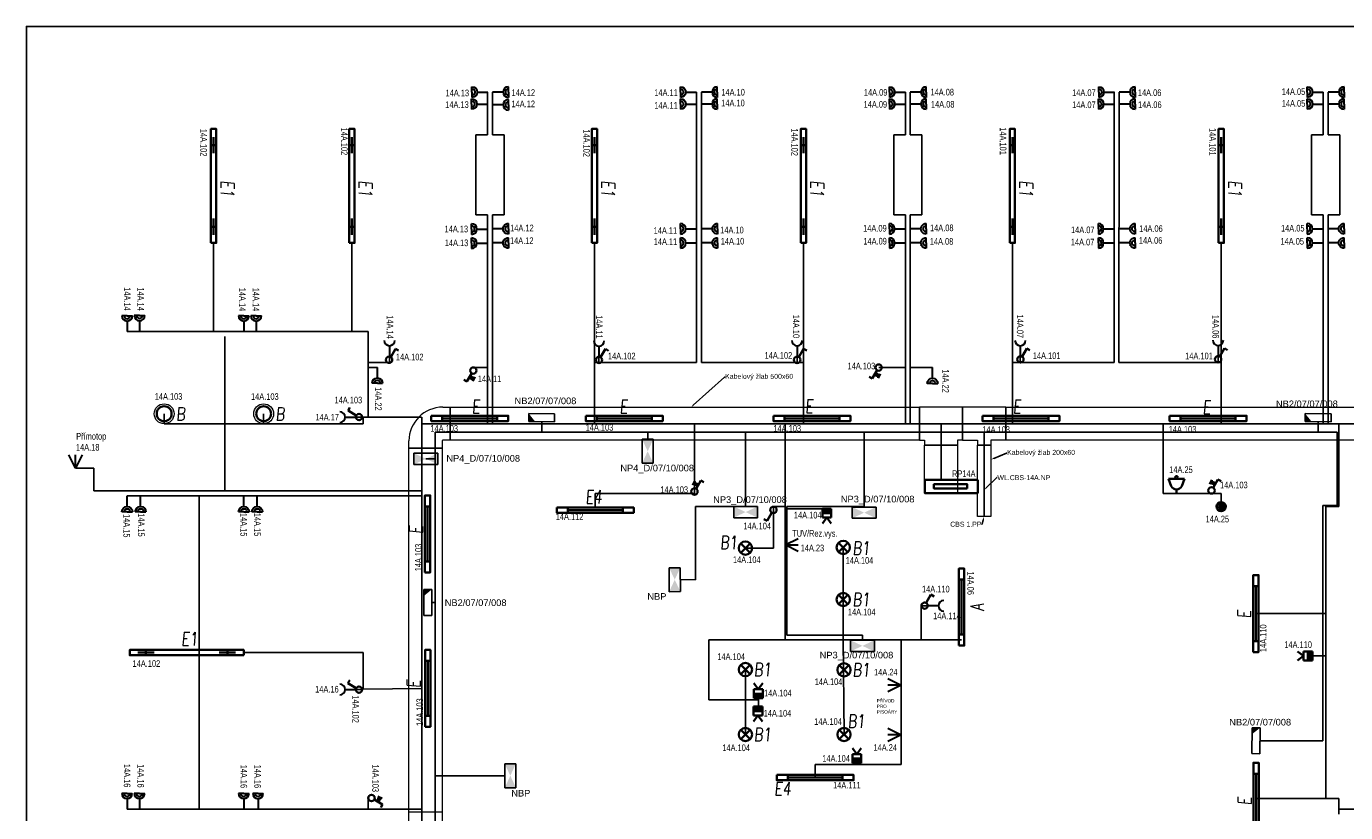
# Model space of a CAD drawing. Header units: millimetres. Extents: x 373037 to 693665, y 214892 to 273272.
# Tile 38 of 56: x 561037 to 580927, y 261419 to 273272. Entities that reach past the tile are written whole.
import ezdxf
from ezdxf import colors
from ezdxf.entities.mleader import LeaderData, LeaderLine
from ezdxf.enums import TextEntityAlignment as Align
from ezdxf.math import Vec2, Vec3

# ---------------------------------------------------------------- set-up
doc = ezdxf.new("R2010")
doc.units = ezdxf.units.MM
doc.header["$LTSCALE"] = 100
doc.layers.get('0').update_dxf_attribs({"linetype": 'CONTINUOUS'})
for name, color, linetype, lineweight in [('2DE_OBL', 91, 'CONTINUOUS', 35), ('2DE_OBL_L1', 91, 'CONTINUOUS', 35), ('CP_DETAL', 33, 'CONTINUOUS', 18), ('E_KABELOVY ŽLAB', 36, 'CONTINUOUS', 25), ('E_NOUZOVÉ+PP OSVĚTLENÍ', 60, 'CONTINUOUS', 25), ('E_ROZVADĚČE', 1, 'CONTINUOUS', 35), ('E_SVĚTLA POPIS', 130, 'CONTINUOUS', 30), ('E_VEDENÍ SILNOPROUD', 50, 'CONTINUOUS', 25), ('E_VEDENÍ_CBS', 214, 'CONTINUOUS', 25), ('E_VYPINACE', 170, 'CONTINUOUS', 35), ('E_ZÁSUVKY POPIS', 111, 'CONTINUOUS', 30), ('E_ZÁSUVKY-DVOJITE', 7, 'CONTINUOUS', 30), ('E_ZÁSUVKY.OST.+VYVODY', 11, 'CONTINUOUS', 30), ('E_ŽLABY', 40, 'CONTINUOUS', 15), ('U1 LIGHTING', 10, 'CONTINUOUS', 35)]:
    doc.layers.add(name, color=color, linetype=linetype, lineweight=lineweight)
for name, color, linetype in [('BEZPECNOSTNE SVETLA', 80, 'CONTINUOUS'), ('E_RÁM', 253, 'CONTINUOUS'), ('GC3_MEP_E_LV_SECURITY LIGHT', 80, 'CONTINUOUS'), ('PIKTOGRAMY', 210, 'CONTINUOUS'), ('PRIPOJKA 230V', 1, 'CONTINUOUS'), ('ŽLAB', 7, 'CONTINUOUS')]:
    doc.layers.add(name, color=color, linetype=linetype)
doc.styles.add('ARIAL', font='arial.ttf')
doc.styles.add('CP_ATTR', font='ROMANS.SHX')
doc.styles.add('CS-ROMANS', font='romans.shx', dxfattribs={"width": 0.75, "oblique": 5})
doc.styles.get("Standard").update_dxf_attribs({"font": 'arial.ttf'})
doc.styles.add('V+P_01_B3_E_FP_001$0$BLOCK', font='romans.shx', dxfattribs={"width": 0.8})

# ---------------------------------------------------------------- blocks, each defined once
blk = doc.blocks.new('A$C3423193F')
at = {"color": 1, "linetype": 'ByBlock'}
for p, q in [((80, 240), (0, 240)), ((80, 240), (160, 240)), ((80, 160), (80, 0))]:
    blk.add_line(p, q, dxfattribs=at)
for radius in [80, 45.2]:
    blk.add_arc((80, 240), radius, 180, 0, dxfattribs=at)
blk = doc.blocks.new('zasuvka_jednoducha')
at = {"color": 1, "lineweight": 30}
blk.add_line((19281, 12983), (19281, 13143), dxfattribs=at)
blk.add_arc((19281, 12903), 80, 0, 180, dxfattribs=at)
blk = doc.blocks.new('*U30')
at = {"color": 0, "linetype": 'ByBlock'}
for p, q in [((24, 249.57), (96, 374.28)), ((96, 374.28), (143.56, 346.82))]:
    blk.add_line(p, q, dxfattribs=at)
blk.add_circle((0, 208), 48, dxfattribs=at)
blk = doc.blocks.new('prepinas-svetel-jednoduchy')
at = {"layer": 'E_VYPINACE', "rotation": 89.99999999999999}
blk.add_blockref('*U30', (208, 2), dxfattribs=at)
blk = doc.blocks.new('E')
at = {"layer": 'U1 LIGHTING', "style": 'CS-ROMANS', "oblique": 5, "width": 0.75}
blk.add_text('E', height=200, dxfattribs=at).set_placement((229480, 21709))
blk = doc.blocks.new('*U32', base_point=(28429, 5840))
at = {"linetype": 'ByBlock'}
blk.add_hatch(color=0, dxfattribs=at).paths.add_polyline_path([(28362, 5840), (28497, 5840), (28497, 5772), (28362, 5772)])
at = {"color": 0, "linetype": 'ByBlock'}
for p, q in [((28429, 5907), (28362, 5997)), ((28429, 5907), (28497, 5997)), ((28362, 5907), (28497, 5907)), ((28362, 5772), (28362, 5907)), ((28362, 5840), (28497, 5840)), ((28497, 5772), (28362, 5772)), ((28497, 5907), (28497, 5772))]:
    blk.add_line(p, q, dxfattribs=at)
blk = doc.blocks.new('pohybove-cidlo-svetla')
at = {"layer": 'E_VYPINACE', "rotation": 180}
blk.add_blockref('*U32', (-1, 30), dxfattribs=at)
blk = doc.blocks.new('*U28', base_point=(57391, -22719))
at = {"lineweight": 30, "ltscale": 0.1}
for p, q in [((57291, -22519), (57391, -22719)), ((57391, -22719), (57391, -22519)), ((57391, -22719), (57491, -22519))]:
    blk.add_line(p, q, dxfattribs=at)
blk = doc.blocks.new('pripojka 230V')
at = {"layer": 'PRIPOJKA 230V', "color": 1, "xscale": -1}
blk.add_blockref('*U28', (0, -2, -40), dxfattribs=at)
blk = doc.blocks.new('Rozvaděč')
at = {"layer": 'E_ROZVADĚČE'}
blk.add_lwpolyline([(2, 6), (802, 6), (802, 206), (2, 206), (2, 6)], dxfattribs=at)
blk.add_lwpolyline([(161, 134), (664, 134), (664, 73), (161, 73)], close=True, dxfattribs=at)
blk = doc.blocks.new('*U24')
at = {"color": 0, "linetype": 'ByBlock'}
for p, q in [((24, 249.57), (96, 374.28)), ((96, 374.28), (143.56, 346.82))]:
    blk.add_line(p, q, dxfattribs=at)
blk.add_circle((0, 208), 48, dxfattribs=at)
blk = doc.blocks.new('tlacitko_prepinac_svetla')
at = {"layer": 'E_VYPINACE'}
for points in [[(16875, 8774), (16940, 8744)], [(16888, 8798), (16951, 8769)], [(16930, 8722), (16960, 8787)]]:
    blk.add_lwpolyline(points, dxfattribs=at)
at = {"layer": 'E_VYPINACE', "rotation": 180}
blk.add_blockref('*U24', (16937, 9090), dxfattribs=at)
blk = doc.blocks.new('*U69')
for p, q in [((0, -250), (0, 250)), ((0, 250), (110, 250)), ((120, 260), (120, 370)), ((120, 370), (620, 370)), ((620, 370), (620, 260)), ((110, -250), (0, -250))]:
    blk.add_line(p, q)
for radius in [510, 10]:
    blk.add_arc((110, 260), radius, 270, 0)
at = {"style": 'CP_ATTR', "flags": 9}
for tag in ['NAME', 'PRODUCER', 'PRODUCT-TYPE', 'ARTICLE', 'FLOW', 'NUMBER', 'SYSTEM', 'FORM', 'SIZE', 'OTHER']:
    blk.add_attdef(tag, (0, 0), '', height=0.0001, dxfattribs=at)
blk = doc.blocks.new('*U71')
for p, q in [((0, -250), (0, 250)), ((0, 250), (10960, 250)), ((10960, 250), (10960, -250)), ((10960, -250), (0, -250))]:
    blk.add_line(p, q)
at = {"style": 'CP_ATTR', "flags": 9}
for tag in ['NAME', 'PRODUCER', 'PRODUCT-TYPE', 'ARTICLE', 'FLOW', 'NUMBER', 'SYSTEM', 'FORM', 'SIZE', 'OTHER']:
    blk.add_attdef(tag, (0, 0), '', height=0.0001, dxfattribs=at)
blk = doc.blocks.new('2DELLI009_CZ')
for p, q in [((-0.5, 0.1), (-0.5, -0.1)), ((-0.5, 0), (0.5, 0)), ((0.5, 0.1), (0.5, -0.1))]:
    blk.add_line(p, q)
blk.add_lwpolyline([(-0.7, 0.2), (0.7, 0.2), (0.7, -0.2), (-0.7, -0.2)], close=True)
at = {"linetype": 'ByBlock', "style": 'CP_ATTR', "flags": 9}
for tag, p in [('NAME', (-0.092, -0.018)), ('GROUP', (-0.092, -0.018)), ('NUMBER', (-0.092, -0.018)), ('PRODUCER', (-0.092, -0.018)), ('ARTICLE', (-0.092, -0.018)), ('CHARACTER', (-0.092, -0.018)), ('VOLTAGE', (-0.092, -0.019)), ('WEIGHT', (-0.092, -0.018)), ('OTHER', (-0.092, -0.018)), ('PRODUCT-TYPE', (-0.092, -0.019)), ('ORDER-NO', (-0.092, -0.019)), ('POWER', (-0.092, -0.019))]:
    blk.add_attdef(tag, text='', height=0.00005, dxfattribs=at).set_placement(p, align=Align.MIDDLE_LEFT)
blk = doc.blocks.new('*U37')
at = {"layer": 'GC3_MEP_E_LV_SECURITY LIGHT', "linetype": 'ByBlock'}
for p, q in [((135, 59), (-255, 61)), ((-255, 61), (-255, -59)), ((135, -61), (135, 59)), ((-255, -59), (135, -61))]:
    blk.add_line(p, q, dxfattribs=at)
at = {"layer": 'GC3_MEP_E_LV_SECURITY LIGHT'}
blk.add_solid([(-255, 61), (-255, -59), (-158, -60)], dxfattribs=at)
at = {"layer": 'BEZPECNOSTNE SVETLA', "style": 'ARIAL'}
blk.add_attdef('BEZ.SV', (52, -54), '', height=100, dxfattribs=at)
blk = doc.blocks.new('*U38')
at = {"layer": 'GC3_MEP_E_LV_SECURITY LIGHT', "linetype": 'ByBlock'}
for p, q in [((-121, 195), (-119, -195)), ((-1, 195), (-121, 195)), ((1, -195), (-1, 195)), ((-119, -195), (1, -195))]:
    blk.add_line(p, q, dxfattribs=at)
at = {"layer": 'GC3_MEP_E_LV_SECURITY LIGHT'}
blk.add_solid([(-1, 195), (-121, 195), (-120, 98)], dxfattribs=at)
at = {"layer": 'BEZPECNOSTNE SVETLA', "style": 'ARIAL'}
blk.add_attdef('BEZ.SV', (52, -54), '', height=100, dxfattribs=at)
blk = doc.blocks.new('*U39')
at = {"layer": 'GC3_MEP_E_LV_SECURITY LIGHT', "linetype": 'ByBlock'}
for p, q in [((-118, 196), (-122, -194)), ((2, 194), (-118, 196)), ((-2, -196), (2, 194)), ((-122, -194), (-2, -196))]:
    blk.add_line(p, q, dxfattribs=at)
at = {"layer": 'GC3_MEP_E_LV_SECURITY LIGHT'}
blk.add_solid([(2, 194), (-118, 196), (-119, 99)], dxfattribs=at)
at = {"layer": 'BEZPECNOSTNE SVETLA', "style": 'ARIAL'}
blk.add_attdef('BEZ.SV', (52, -54), '', height=100, dxfattribs=at)
blk = doc.blocks.new('V+P_01_B3_E_FP_001$0$E-LI-35')
at = {"layer": 'E_NOUZOVÉ+PP OSVĚTLENÍ', "linetype": 'ByBlock'}
for p, q in [((-10.9, -1.9), (10.9, -1.9)), ((-10.9, -12.1), (-10.9, -1.9)), ((10.9, -1.9), (10.9, -12.1)), ((-10.9, -12.1), (10.9, -12.1))]:
    blk.add_line(p, q, dxfattribs=at)
at = {"layer": 'E_NOUZOVÉ+PP OSVĚTLENÍ'}
blk.add_solid([(-10.9, -12.1), (-10.9, -1.9), (10.9, -1.9), (10.9, -12.1)], dxfattribs=at)
at = {"layer": 'E_NOUZOVÉ+PP OSVĚTLENÍ', "style": 'V+P_01_B3_E_FP_001$0$BLOCK', "width": 0.8, "flags": 8}
for tag, p in [('DIVERS.1', (-17.9, -2.1)), ('DIVERS.2', (-16.4, -12))]:
    blk.add_attdef(tag, text='', height=7.25, dxfattribs=at).set_placement(p, align=Align.RIGHT)
at = {"layer": 'E_NOUZOVÉ+PP OSVĚTLENÍ', "style": 'V+P_01_B3_E_FP_001$0$BLOCK', "width": 0.8}
for tag, p, height, flags in [('BLOCKNAME', (-6.8, -1.4), 2.54, 3), ('LEISTUNG', (13.3, -12), 7.25, 8)]:
    blk.add_attdef(tag, p, '', height=height, dxfattribs=dict(at, flags=flags))
blk.add_attdef('STROMKREIS', text='', height=7.25, dxfattribs=at).set_placement((-11.8, -23.8), align=Align.BOTTOM_CENTER)
blk = doc.blocks.new('*U42')
at = {"layer": 'GC3_MEP_E_LV_SECURITY LIGHT', "xscale": 16.54563019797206, "yscale": 16.54563022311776, "zscale": 16.54563022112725, "rotation": 270.0000000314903}
blk.add_blockref('V+P_01_B3_E_FP_001$0$E-LI-35', (116, 0), dxfattribs=at)
at = {"layer": 'PIKTOGRAMY', "style": 'ARIAL'}
blk.add_attdef('PIKTOGRAM', (162, -40), '', height=100, dxfattribs=at)
blk = doc.blocks.new('*U43')
at = {"layer": 'GC3_MEP_E_LV_SECURITY LIGHT', "xscale": 16.54563019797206, "yscale": 16.54563022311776, "zscale": 16.54563022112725}
blk.add_blockref('V+P_01_B3_E_FP_001$0$E-LI-35', (0, 116), dxfattribs=at)
at = {"layer": 'PIKTOGRAMY', "style": 'ARIAL'}
blk.add_attdef('PIKTOGRAM', (162, -40), '', height=100, dxfattribs=at)
blk = doc.blocks.new('*U44')
at = {"layer": 'GC3_MEP_E_LV_SECURITY LIGHT', "xscale": 16.54563019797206, "yscale": 16.54563022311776, "zscale": 16.54563022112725, "rotation": 270.2193183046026}
blk.add_blockref('V+P_01_B3_E_FP_001$0$E-LI-35', (116, 0), dxfattribs=at)
at = {"layer": 'PIKTOGRAMY', "style": 'ARIAL'}
blk.add_attdef('PIKTOGRAM', (162, -40), '', height=100, dxfattribs=at)
blk = doc.blocks.new('2DELLI018_CZ')
for p, q in [((-0.6, 0), (-0.4, 0)), ((-0.5, 0.1), (-0.5, -0.1)), ((0.4, 0), (0.6, 0)), ((0.5, 0.1), (0.5, -0.1))]:
    blk.add_line(p, q)
blk.add_lwpolyline([(-0.7, 0.2), (0.7, 0.2), (0.7, -0.2), (-0.7, -0.2)], close=True)
at = {"linetype": 'ByBlock', "style": 'CP_ATTR', "flags": 9}
for tag, p in [('NAME', (-0.092, -0.018)), ('GROUP', (-0.092, -0.018)), ('NUMBER', (-0.092, -0.018)), ('PRODUCER', (-0.092, -0.018)), ('ARTICLE', (-0.092, -0.018)), ('CHARACTER', (-0.092, -0.018)), ('VOLTAGE', (-0.092, -0.019)), ('WEIGHT', (-0.092, -0.018)), ('OTHER', (-0.092, -0.018)), ('PRODUCT-TYPE', (-0.092, -0.019)), ('ORDER-NO', (-0.092, -0.019)), ('POWER', (-0.092, -0.019))]:
    blk.add_attdef(tag, text='', height=0.00005, dxfattribs=at).set_placement(p, align=Align.MIDDLE_LEFT)
blk = doc.blocks.new('E1')
at = {"layer": 'U1 LIGHTING', "style": 'CS-ROMANS', "oblique": 5, "width": 0.75}
blk.add_text('E1', height=200, dxfattribs=at).set_placement((229480, 21709))
blk = doc.blocks.new('2DELPH010_CZ')
blk.add_ellipse((0, 0), major_axis=(-0.053, 0.053), ratio=1, start_param=3.926991, end_param=10.210176)
at = {"layer": 'CP_DETAL'}
blk.add_ellipse((0, 0), major_axis=(-0.0707, 0.0707), ratio=1, start_param=3.926991, end_param=10.210176, dxfattribs=at)
at = {"linetype": 'ByBlock', "style": 'CP_ATTR', "flags": 9}
for tag in ['NAME', 'GROUP', 'NUMBER', 'PRODUCER', 'ARTICLE', 'PRODUCT-TYPE', 'ORDER-NO', 'CHARACTER', 'POWER', 'VOLTAGE', 'WEIGHT', 'OTHER']:
    blk.add_attdef(tag, text='', height=0.00000005, dxfattribs=at).set_placement((0, 0), align=Align.MIDDLE_LEFT)
blk = doc.blocks.new('B')
at = {"layer": 'U1 LIGHTING', "style": 'CS-ROMANS', "oblique": 5, "width": 0.75}
blk.add_text('B', height=200, dxfattribs=at).set_placement((229480, 21709))
blk = doc.blocks.new('E4')
at = {"layer": 'U1 LIGHTING', "style": 'CS-ROMANS', "oblique": 5, "width": 0.75}
blk.add_text('E4', height=200, dxfattribs=at).set_placement((229480, 21709))
blk = doc.blocks.new('2DELLI_01_CZ')
for p, q in [((-0.354, 0.354), (0.354, -0.354)), ((-0.354, -0.354), (0.354, 0.354))]:
    blk.add_line(p, q)
blk.add_circle((0, 0), 0.5)
at = {"linetype": 'ByBlock', "style": 'CP_ATTR', "flags": 9}
for tag, p in [('NAME', (-0.092, -0.018)), ('GROUP', (-0.092, -0.018)), ('NUMBER', (-0.092, -0.018)), ('PRODUCER', (-0.092, -0.018)), ('ARTICLE', (-0.092, -0.018)), ('CHARACTER', (-0.092, -0.018)), ('VOLTAGE', (-0.092, -0.019)), ('WEIGHT', (-0.092, -0.018)), ('OTHER', (-0.092, -0.018)), ('PRODUCT-TYPE', (-0.092, -0.019)), ('ORDER-NO', (-0.092, -0.019)), ('POWER', (-0.092, -0.019))]:
    blk.add_attdef(tag, text='', height=0.00005, dxfattribs=at).set_placement(p, align=Align.MIDDLE_LEFT)
blk = doc.blocks.new('B1')
at = {"layer": 'U1 LIGHTING', "style": 'CS-ROMANS', "oblique": 5, "width": 0.75}
blk.add_text('B1', height=200, dxfattribs=at).set_placement((229480, 21709))
blk = doc.blocks.new('*U76')
for p, q in [((0, -100), (0, 100)), ((0, 100), (1075, 100)), ((1075, 100), (1075, -100)), ((1075, -100), (0, -100))]:
    blk.add_line(p, q)
at = {"style": 'CP_ATTR', "flags": 9}
for tag in ['NAME', 'PRODUCER', 'PRODUCT-TYPE', 'ARTICLE', 'FLOW', 'NUMBER', 'SYSTEM', 'FORM', 'SIZE', 'OTHER']:
    blk.add_attdef(tag, (0, 0), '', height=0.0001, dxfattribs=at)
blk = doc.blocks.new('*U77')
for p, q in [((0, -250), (0, 250)), ((0, 250), (0, 250)), ((0, 250), (225, 250)), ((225, 325), (225, 325)), ((225, 325), (425, 325)), ((225, 250), (225, 325)), ((425, 325), (425, 325)), ((425, 250), (425, 325)), ((650, 250), (425, 250)), ((650, 250), (650, 250)), ((650, 250), (650, -250)), ((0, -250), (0, -250)), ((0, -250), (650, -250)), ((650, -250), (650, -250))]:
    blk.add_line(p, q)
at = {"style": 'CP_ATTR', "flags": 9}
for tag in ['NAME', 'PRODUCER', 'PRODUCT-TYPE', 'ARTICLE', 'FLOW', 'NUMBER', 'SYSTEM', 'FORM', 'SIZE', 'OTHER']:
    blk.add_attdef(tag, (0, 0), '', height=0.0001, dxfattribs=at)
blk = doc.blocks.new('*U78')
for p, q in [((0, -250), (0, 250)), ((0, 250), (7077, 250)), ((7077, 250), (7077, -250)), ((7077, -250), (0, -250))]:
    blk.add_line(p, q)
at = {"style": 'CP_ATTR', "flags": 9}
for tag in ['NAME', 'PRODUCER', 'PRODUCT-TYPE', 'ARTICLE', 'FLOW', 'NUMBER', 'SYSTEM', 'FORM', 'SIZE', 'OTHER']:
    blk.add_attdef(tag, (0, 0), '', height=0.0001, dxfattribs=at)
blk = doc.blocks.new('CPEL_3386')
blk.add_hatch(color=256).paths.add_polyline_path([(-0.2, 0, 1), (0.2, 0, 1)])
for radius in [0.35, 0.2]:
    blk.add_circle((0, 0), radius)
at = {"linetype": 'ByBlock', "style": 'CP_ATTR', "flags": 9}
for tag, p in [('NAME', (-0.092, -0.018)), ('GROUP', (-0.092, -0.018)), ('NUMBER', (-0.092, -0.018)), ('PRODUCER', (-0.092, -0.018)), ('ARTICLE', (-0.092, -0.018)), ('CHARACTER', (-0.092, -0.018)), ('VOLTAGE', (-0.092, -0.019)), ('WEIGHT', (-0.092, -0.018)), ('OTHER', (-0.092, -0.018)), ('PRODUCT-TYPE', (-0.092, -0.019)), ('ORDER-NO', (-0.092, -0.019)), ('POWER', (-0.092, -0.019))]:
    blk.add_attdef(tag, text='', height=0.00005, dxfattribs=at).set_placement(p, align=Align.MIDDLE_LEFT)
blk = doc.blocks.new('CPEL_1003')
for p, q in [((0, 0), (0, -0.3)), ((-0.4, -0.55), (-0.6, -1.1)), ((0.4, -0.55), (0.6, -1.1)), ((-0.6, -1.1), (0.6, -1.1))]:
    blk.add_line(p, q)
blk.add_circle((0, -1.2), 0.1)
blk.add_arc((0, -0.745), 0.445, 25.98923, 154.01077)
at = {"linetype": 'ByBlock', "style": 'CP_ATTR', "flags": 9}
for tag, p in [('NAME', (-0.092, -0.018)), ('GROUP', (-0.092, -0.018)), ('NUMBER', (-0.092, -0.018)), ('PRODUCER', (-0.092, -0.018)), ('ARTICLE', (-0.092, -0.018)), ('CHARACTER', (-0.092, -0.018)), ('VOLTAGE', (-0.092, -0.019)), ('WEIGHT', (-0.092, -0.018)), ('OTHER', (-0.092, -0.018)), ('PRODUCT-TYPE', (-0.092, -0.019)), ('ORDER-NO', (-0.092, -0.019)), ('POWER', (-0.092, -0.019))]:
    blk.add_attdef(tag, text='', height=0.00005, dxfattribs=at).set_placement(p, align=Align.MIDDLE_LEFT)
blk = doc.blocks.new('*U79')
for p, q in [((0, -250), (0, 250)), ((0, 250), (6662.5, 250)), ((6662.5, 250), (6662.5, -250)), ((6662.5, -250), (0, -250))]:
    blk.add_line(p, q)
at = {"style": 'CP_ATTR', "flags": 9}
for tag in ['NAME', 'PRODUCER', 'PRODUCT-TYPE', 'ARTICLE', 'FLOW', 'NUMBER', 'SYSTEM', 'FORM', 'SIZE', 'OTHER']:
    blk.add_attdef(tag, (0, 0), '', height=0.0001, dxfattribs=at)
blk = doc.blocks.new('*U80')
for p, q in [((0, -250), (0, 250)), ((0, 250), (0, 250)), ((0, 250), (75, 250)), ((75, 325), (75, 325)), ((75, 325), (575, 325)), ((75, 250), (75, 325)), ((575, 325), (575, 325)), ((575, 250), (575, 325)), ((650, 250), (575, 250)), ((650, 250), (650, 250)), ((650, 250), (650, -250)), ((0, -250), (0, -250)), ((0, -250), (650, -250)), ((650, -250), (650, -250))]:
    blk.add_line(p, q)
at = {"style": 'CP_ATTR', "flags": 9}
for tag in ['NAME', 'PRODUCER', 'PRODUCT-TYPE', 'ARTICLE', 'FLOW', 'NUMBER', 'SYSTEM', 'FORM', 'SIZE', 'OTHER']:
    blk.add_attdef(tag, (0, 0), '', height=0.0001, dxfattribs=at)
blk = doc.blocks.new('*U81')
for p, q in [((0, -250), (0, 250)), ((0, 250), (721, 250)), ((721, 250), (721, -250)), ((721, -250), (0, -250))]:
    blk.add_line(p, q)
at = {"style": 'CP_ATTR', "flags": 9}
for tag in ['NAME', 'PRODUCER', 'PRODUCT-TYPE', 'ARTICLE', 'FLOW', 'NUMBER', 'SYSTEM', 'FORM', 'SIZE', 'OTHER']:
    blk.add_attdef(tag, (0, 0), '', height=0.0001, dxfattribs=at)
blk = doc.blocks.new('A')
at = {"layer": 'U1 LIGHTING', "style": 'CS-ROMANS', "oblique": 5, "width": 0.75}
blk.add_text('A', height=200, dxfattribs=at).set_placement((229480, 21709))

msp = doc.modelspace()

# ---------------------------------------------------------------- linework, layer by layer
for p, q in [((564028, 266266), (564028, 268595)), ((563642, 266195), (563642, 261470))]:
    msp.add_line(p, q)
at = {"layer": 'E_RÁM', "color": 252, "true_color": 0x939598}
msp.add_lwpolyline([(587617, 249592), (561037, 249592), (561037, 273272), (587617, 273272)], close=True, dxfattribs=at)
at = {"layer": 'E_VEDENÍ SILNOPROUD'}
for p, q in [((567989, 272282), (567989, 271635)), ((568064, 272282), (568064, 271635)), ((571139, 272282), (571139, 268207)), ((571214, 272282), (571214, 268207)), ((574289, 272282), (574289, 271635)), ((574364, 272282), (574364, 271635)), ((577439, 272282), (577439, 268207)), ((577514, 272282), (577509, 268207)), ((580589, 272282), (580589, 271635)), ((580664, 272282), (580664, 271635)), ((567989, 271635), (567814, 271635)), ((567814, 271635), (567814, 270430)), ((568064, 271635), (568239, 271635)), ((568239, 271635), (568239, 270430)), ((574289, 271635), (574114, 271635)), ((574114, 271635), (574114, 270430)), ((574364, 271635), (574539, 271635)), ((574539, 271635), (574539, 270430)), ((580589, 271635), (580414, 271635)), ((580414, 271635), (580414, 270672)), ((580664, 271635), (580839, 271635)), ((580839, 271635), (580839, 270430)), ((580414, 270672), (580414, 270430)), ((567814, 270430), (567989, 270430)), ((567989, 270430), (567989, 267282)), ((568239, 270430), (568064, 270430)), ((568064, 270430), (568064, 267282)), ((574114, 270430), (574289, 270430)), ((574289, 270430), (574289, 267282)), ((574539, 270430), (574364, 270430)), ((574364, 270430), (574364, 267282)), ((580414, 270430), (580589, 270430)), ((580589, 270430), (580589, 267282)), ((580839, 270430), (580664, 270430)), ((580664, 270430), (580664, 267282)), ((563860, 270007), (563860, 268670)), ((565944, 270007), (565944, 268670)), ((569602, 270007), (569602, 267282)), ((572752, 270007), (572752, 267282)), ((575902, 270007), (575902, 267282)), ((579052, 270007), (579052, 268207)), ((562556, 268670), (566189, 268670)), ((566189, 267381), (566189, 268670)), ((566512, 268207), (566189, 268203)), ((566328, 268132), (566189, 268132)), ((566511, 268298), (566512, 268207)), ((567777, 268132), (567989, 268132)), ((569670, 268207), (569602, 268207)), ((569670, 268290), (569670, 268207)), ((571139, 268207), (569670, 268207)), ((571214, 268207), (572657, 268207)), ((572657, 268296), (572657, 268207)), ((572657, 268207), (572752, 268207)), ((574289, 268132), (573890, 268132)), ((574698, 268129), (574364, 268129)), ((577439, 268207), (575902, 268207)), ((576022, 268297), (576022, 268207)), ((577509, 268207), (579003, 268207)), ((579003, 268301), (579003, 268207)), ((579003, 268207), (579052, 268207)), ((579052, 268207), (579052, 267282)), ((563114, 267432), (563114, 267278)), ((564614, 267432), (564614, 267278)), ((566003, 267381), (566992, 267380)), ((566114, 267278), (566114, 267381)), ((567001, 267380), (567001, 255583)), ((563114, 267278), (566114, 267278)), ((582539, 267282), (567001, 267282)), ((571111, 266232), (571111, 267282)), ((572477, 264022), (572477, 267282)), ((574827, 266436), (574827, 267282)), ((578177, 266232), (578177, 267282)), ((580827, 266195), (580827, 267282)), ((561777, 266612), (562056, 266612)), ((562056, 266612), (562056, 266270)), ((562056, 266270), (562056, 266270)), ((562056, 266270), (567001, 266270)), ((562556, 266195), (567001, 266195)), ((569613, 266019), (569613, 266232)), ((569613, 266232), (571111, 266232)), ((578177, 266232), (579052, 266232)), ((579052, 266032), (579052, 266232)), ((580827, 266032), (580827, 266195)), ((572302, 266032), (572477, 266032)), ((572302, 265407), (572302, 266032)), ((573106, 266001), (572477, 266001)), ((580627, 261632), (580627, 266032)), ((580627, 266032), (580827, 266032)), ((571877, 265407), (572302, 265407)), ((573353, 264022), (573353, 265418)), ((574527, 264022), (574527, 264538)), ((574627, 264537), (574527, 264538)), ((579574, 264420), (580627, 264420)), ((572482, 264022), (571327, 264022)), ((571327, 264022), (571327, 263122)), ((574225, 264022), (572482, 264022)), ((573364, 262597), (573353, 264022)), ((574227, 262147), (574225, 264022)), ((574225, 264022), (574527, 264022)), ((574527, 264022), (575137, 264022)), ((564314, 263832), (566114, 263832)), ((566114, 263832), (566114, 263278)), ((580426, 263782), (580627, 263782)), ((571877, 263575), (571877, 263122)), ((566003, 263275), (566114, 263275)), ((566114, 263278), (567001, 263292)), ((566114, 263275), (566114, 263278)), ((571327, 263122), (572077, 263122)), ((571877, 263122), (571877, 262597)), ((572077, 263122), (572077, 263144)), ((572077, 263144), (572077, 263022)), ((572929, 261948), (572929, 262147)), ((572929, 262147), (574227, 262147)), ((566189, 261470), (566189, 261640)), ((580627, 261632), (579577, 261632)), ((580827, 261632), (580627, 261632)), ((580827, 261470), (580827, 261632)), ((562554, 261470), (567001, 261470)), ((586096, 261470), (580827, 261470)), ((580827, 261470), (580827, 261395))]:
    msp.add_line(p, q, dxfattribs=at)
at = {"layer": 'E_VEDENÍ_CBS'}
for p, q in [((567199, 267157), (580512, 267157)), ((567199, 267157), (567199, 255774)), ((568806, 267314), (568806, 267157)), ((570404, 267047), (570404, 267157)), ((571881, 266034), (571881, 267157)), ((573668, 266025), (573668, 267157)), ((575477, 265882), (575477, 267157)), ((580512, 267314), (580512, 267157)), ((580583, 267157), (580512, 267157)), ((580583, 267157), (580802, 267157)), ((580802, 267157), (580802, 266050)), ((567061, 266753), (567199, 266753)), ((571127, 266032), (571881, 266034)), ((571127, 264927), (571127, 266032)), ((572502, 264097), (572502, 266032)), ((572502, 266032), (573668, 266032)), ((580583, 262504), (580583, 266050)), ((580802, 266050), (580583, 266050)), ((570896, 264932), (571127, 264927)), ((567150, 264588), (567199, 264588)), ((573642, 264097), (572502, 264097)), ((573642, 264017), (573642, 264097)), ((579636, 262504), (580583, 262504)), ((568249, 261975), (567199, 261975))]:
    msp.add_line(p, q, dxfattribs=at)
at = {"layer": 'E_ŽLABY'}
for p, q in [((579579, 263838), (579579, 263832)), ((566805, 261432), (567305, 261432))]:
    msp.add_line(p, q, dxfattribs=at)

# ---------------------------------------------------------------- block references
for name, p, rotation in [('E1', (542258, 500429), 270), ('E1', (544342, 500429), 270), ('E1', (548000, 500429), 270), ('E1', (551150, 500429), 270), ('E1', (554300, 500429), 270), ('E1', (557450, 500429), 270), ('Rozvaděč', (575383, 266442), 180)]:
    msp.add_blockref(name, p, dxfattribs=dict(rotation=rotation))
msp.add_blockref('E1', (333892, 242230))
at = {"layer": '2DE_OBL', "xscale": 1228.571428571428, "yscale": 200, "zscale": 1000}
for p, rotation in [((563860, 270867), 89.99999999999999), ((565944, 270867), 89.99999999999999), ((569602, 270867), 89.99999999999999), ((572752, 270867), 89.99999999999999), ((575902, 270867), 89.99999999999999), ((579052, 270867), 89.99999999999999), ((563454, 263832), 180)]:
    msp.add_blockref('2DELLI018_CZ', p, dxfattribs=dict(at, rotation=rotation))
at = {"layer": '2DE_OBL'}
for name, p, xscale, yscale, zscale in [('2DELPH010_CZ', (563114, 267432), 1500, 1500, 252.5252525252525), ('2DELPH010_CZ', (564614, 267432), 1500, 1500, 252.5252525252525), ('2DELLI_01_CZ', (571877, 265407), 200, 200, 100), ('2DELLI_01_CZ', (573353, 265418), 200, 200, 100), ('2DELLI_01_CZ', (573353, 264632), 200, 200, 100), ('2DELLI_01_CZ', (571877, 263575), 200, 200, 100), ('2DELLI_01_CZ', (573364, 263572), 200, 200, 100), ('2DELLI_01_CZ', (571877, 262597), 200, 200, 100), ('2DELLI_01_CZ', (573364, 262597), 200, 200, 100)]:
    msp.add_blockref(name, p, dxfattribs=dict(at, xscale=xscale, yscale=yscale, zscale=zscale))
at = {"layer": '2DE_OBL_L1', "xscale": 828.5714285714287, "yscale": 200, "zscale": 1000}
for p in [(567721, 267363), (570050, 267363), (572880, 267363), (576031, 267362), (578853, 267363), (569613, 265979), (572929, 261948)]:
    msp.add_blockref('2DELLI009_CZ', p, dxfattribs=at)
at = {"layer": '2DE_OBL_L1', "xscale": 828.5714285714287, "yscale": 200, "zscale": 1000, "rotation": 90}
for p in [(567085, 265621), (575137, 264518), (579574, 264420), (567088, 263293), (579577, 261591)]:
    msp.add_blockref('2DELLI009_CZ', p, dxfattribs=at)
at = {"layer": 'E_NOUZOVÉ+PP OSVĚTLENÍ'}
ref = msp.add_blockref('*U37', (568866, 267374), dxfattribs=at)
ref.add_attrib('BEZ.SV', 'NB2/07/07/008', (568397, 267577), dxfattribs={"layer": 'BEZPECNOSTNE SVETLA', "height": 100, "style": 'ARIAL'})
ref = msp.add_blockref('*U37', (580572, 267374), dxfattribs=at)
ref.add_attrib('BEZ.SV', 'NB2/07/07/008', (579877, 267532), dxfattribs={"layer": 'BEZPECNOSTNE SVETLA', "height": 100, "style": 'ARIAL'})
ref = msp.add_blockref('*U42', (570404, 266867), dxfattribs=at)
ref.add_attrib('PIKTOGRAM', 'NP4_D/07/10/008', (569992, 266564), dxfattribs={"height": 100, "style": 'ARIAL'})
ref = msp.add_blockref('*U43', (567061, 266753), dxfattribs=at)
ref.add_attrib('PIKTOGRAM', 'NP4_D/07/10/008', (567369, 266710), dxfattribs={"height": 100, "style": 'ARIAL'})
ref = msp.add_blockref('*U43', (571881, 265950), dxfattribs=at)
ref.add_attrib('PIKTOGRAM', 'NP3_D/07/10/008', (571392, 266088), dxfattribs={"height": 100, "style": 'ARIAL'})
ref = msp.add_blockref('*U43', (573668, 265941), dxfattribs=at)
ref.add_attrib('PIKTOGRAM', 'NP3_D/07/10/008', (573316, 266096), dxfattribs={"height": 100, "style": 'ARIAL'})
ref = msp.add_blockref('*U44', (570812, 264931), dxfattribs=at)
ref.add_attrib('PIKTOGRAM', 'NBP', (570399, 264628), dxfattribs={"height": 100, "style": 'ARIAL'})
ref = msp.add_blockref('*U38', (567150, 264588), dxfattribs=at)
ref.add_attrib('BEZ.SV', 'NB2/07/07/008', (567344, 264534), dxfattribs={"layer": 'BEZPECNOSTNE SVETLA', "height": 100, "style": 'ARIAL'})
ref = msp.add_blockref('*U43', (573642, 263933), dxfattribs=at)
ref.add_attrib('PIKTOGRAM', 'NP3_D/07/10/008', (572997, 263744), dxfattribs={"height": 100, "style": 'ARIAL'})
ref = msp.add_blockref('*U39', (579636, 262504), dxfattribs=at)
ref.add_attrib('BEZ.SV', 'NB2/07/07/008', (579173, 262733), dxfattribs={"layer": 'BEZPECNOSTNE SVETLA', "height": 100, "style": 'ARIAL'})
ref = msp.add_blockref('*U44', (568333, 261976), dxfattribs=at)
ref.add_attrib('PIKTOGRAM', 'NBP', (568348, 261662), dxfattribs={"height": 100, "style": 'ARIAL'})
at = {"layer": 'E_VEDENÍ_CBS', "rotation": 90}
msp.add_blockref('A', (597179, 34978), dxfattribs=at)
at = {"layer": 'E_VYPINACE'}
for name, p, rotation in [('prepinas-svetel-jednoduchy', (566503, 268246), 270), ('prepinas-svetel-jednoduchy', (569668, 268244), 270), ('prepinas-svetel-jednoduchy', (572656, 268245), 270), ('prepinas-svetel-jednoduchy', (576022, 268252), 270), ('prepinas-svetel-jednoduchy', (579003, 268254), 270), ('tlacitko_prepinac_svetla', (595842, 275158), 180)]:
    msp.add_blockref(name, p, dxfattribs=dict(at, rotation=rotation))
at = {"layer": 'E_VYPINACE', "xscale": 200, "yscale": 200, "zscale": 200, "rotation": 180}
msp.add_blockref('CPEL_1003', (578377, 266232), dxfattribs=at)
at = {"layer": 'E_VYPINACE', "xscale": 200, "yscale": 200, "zscale": 200}
msp.add_blockref('CPEL_3386', (579052, 266032), dxfattribs=at)
at = {"layer": 'E_ZÁSUVKY-DVOJITE', "xscale": -1}
for p, rotation in [((567995, 272362), 90), ((571139, 272362), 90), ((574289, 272362), 90), ((577444, 272362), 90), ((580589, 272362), 90), ((567989, 272182), 90), ((571139, 272182), 90), ((574289, 272182), 90), ((577439, 272182), 90), ((580589, 272182), 90), ((568064, 270141), 269.9999999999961), ((571219, 270141), 269.9999999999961), ((574364, 270141), 269.9999999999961), ((577514, 270141), 269.9999999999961), ((580664, 270141), 269.9999999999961), ((568064, 269927), 269.9999999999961), ((571219, 269927), 269.9999999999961), ((574364, 269927), 269.9999999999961), ((577514, 269927), 269.9999999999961), ((580664, 269927), 269.9999999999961), ((566248, 268132), 180), ((574618, 268129), 180), ((562476, 266195), 180), ((562679, 266195), 180), ((564236, 266195), 180), ((564437, 266195), 180)]:
    msp.add_blockref('A$C3423193F', p, dxfattribs=dict(at, rotation=rotation))
at = {"layer": 'E_ZÁSUVKY-DVOJITE'}
for p, rotation in [((568064, 272362), 270), ((571214, 272362), 270), ((574364, 272362), 270), ((577514, 272362), 270), ((580664, 272362), 270), ((568064, 272170), 270), ((571214, 272182), 270), ((574364, 272182), 270), ((577514, 272182), 270), ((580664, 272182), 270), ((567989, 270137), 89.99999999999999), ((571139, 270141), 89.99999999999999), ((574289, 270141), 89.99999999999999), ((577439, 270141), 89.99999999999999), ((580589, 270141), 89.99999999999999), ((567989, 269923), 89.99999999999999), ((571139, 269927), 89.99999999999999), ((574289, 269927), 89.99999999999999), ((577439, 269927), 89.99999999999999), ((580589, 269927), 89.99999999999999)]:
    msp.add_blockref('A$C3423193F', p, dxfattribs=dict(at, rotation=rotation))
for p in [(562476, 268670), (562663, 268674), (564234, 268670), (564421, 268670), (562474, 261470), (562661, 261470), (564234, 261470), (564449, 261469)]:
    msp.add_blockref('A$C3423193F', p, dxfattribs=at)
at = {"layer": 'E_ZÁSUVKY.OST.+VYVODY', "color": 1}
for name, p, rotation in [('zasuvka_jednoducha', (585792, 281441), 180), ('zasuvka_jednoducha', (588951, 281434), 180), ('zasuvka_jednoducha', (591938, 281439), 180), ('zasuvka_jednoducha', (595303, 281441), 180), ('zasuvka_jednoducha', (598285, 281444), 180), ('zasuvka_jednoducha', (552860, 286662), 270), ('tlacitko_prepinac_svetla', (588046, 275142), 180), ('zasuvka_jednoducha', (587770, 245256), 89.99999999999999), ('zasuvka_jednoducha', (552859, 282556), 270), ('tlacitko_prepinac_svetla', (575122, 244703), 89.99999999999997)]:
    msp.add_blockref(name, p, dxfattribs=dict(at, rotation=rotation))
for p in [(550838, 259202), (556950, 259247)]:
    msp.add_blockref('tlacitko_prepinac_svetla', p, dxfattribs=at)
at = {"layer": 'E_ZÁSUVKY.OST.+VYVODY'}
for p, rotation in [((572477, 265454), 270), ((574222, 263340), 90), ((574222, 262592), 90)]:
    msp.add_blockref('pripojka 230V', p, dxfattribs=dict(at, rotation=rotation))
at = {"layer": 'E_ŽLABY'}
for name, p in [('B', (333814, 245620)), ('B', (335314, 245620)), ('*U79', (575802, 267282)), ('E4', (339984, 244370)), ('B1', (342015, 243682)), ('B1', (344014, 243598)), ('B1', (344014, 242823)), ('B1', (342526, 241766)), ('B1', (344014, 241763)), ('B1', (343939, 240990)), ('B1', (342526, 240788)), ('E4', (342833, 239971))]:
    msp.add_blockref(name, p, dxfattribs=at)
at = {"layer": 'E_ŽLABY', "zscale": 50}
for name, p, rotation in [('*U69', (567425, 267282), 180.0000000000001), ('*U80', (575152, 267282), 180), ('*U77', (575802, 267282), 180)]:
    msp.add_blockref(name, p, dxfattribs=dict(at, rotation=rotation))
at = {"layer": 'E_ŽLABY'}
for name, p, rotation in [('*U78', (574502, 267282), 180), ('*U81', (574827, 266957), 270), ('*U76', (575477, 265882), 90.00000000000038), ('*U71', (567055, 266912), 270)]:
    msp.add_blockref(name, p, dxfattribs=dict(at, rotation=rotation))
at = {"layer": 'U1 LIGHTING'}
for p in [(338272, 245731), (340499, 245733), (343296, 245738), (346430, 245734), (349290, 245724)]:
    msp.add_blockref('E', p, dxfattribs=at)
at = {"layer": 'U1 LIGHTING', "rotation": 90}
for p in [(588724, 36142), (601209, 34869), (588686, 33818), (601216, 32052)]:
    msp.add_blockref('E', p, dxfattribs=at)
at = {"layer": 'ŽLAB'}
for name, p in [('prepinas-svetel-jednoduchy', (566052, 267381)), ('pripojka 230V', (561777, 266616)), ('pohybove-cidlo-svetla', (573107, 265903)), ('prepinas-svetel-jednoduchy', (566051, 263271)), ('pohybove-cidlo-svetla', (572067, 262921))]:
    msp.add_blockref(name, p, dxfattribs=at)
for name, p, rotation in [('prepinas-svetel-jednoduchy', (572302, 265983), 89.99999999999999), ('prepinas-svetel-jednoduchy', (574577, 264540), 270), ('pohybove-cidlo-svetla', (580328, 263781), 269.9999999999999), ('pohybove-cidlo-svetla', (572071, 263242), 180), ('pohybove-cidlo-svetla', (573556, 262265), 180)]:
    msp.add_blockref(name, p, dxfattribs=dict(at, rotation=rotation))

# ---------------------------------------------------------------- texts
at = {"layer": 'E_SVĚTLA POPIS', "width": 0.8}
for s, rotation, p in [('14A.102', 270, (563659, 271728)), ('14A.102', 270, (565781, 271746)), ('14A.102', 270, (569433, 271720)), ('14A.102', 270, (572570, 271735)), ('14A.101', 270, (575713, 271751)), ('14A.101', 270, (578872, 271740)), ('14A.07', 270, (575970, 268927)), ('14A.103', 90, (566996, 265057)), ('14A.06', 270, (575224, 265055)), ('14A.110', 90, (579734, 263840)), ('14A.102', 270, (565952, 263188)), ('14A.103', 90, (567017, 262726)), ('14A.103', 270, (566251, 262146))]:
    msp.add_text(s, height=100, rotation=rotation, dxfattribs=at).set_placement(p)
for s, p in [('14A.102', (566608, 268238)), ('14A.102', (569805, 268252)), ('14A.102', (572167, 268262)), ('14A.101', (576211, 268257)), ('14A.101', (578508, 268254)), ('14A.103', (573418, 268103)), ('14A.11', (567843, 267909)), ('14A.103', (562972, 267643)), ('14A.103', (564424, 267642)), ('14A.103', (565683, 267589)), ('14A.103', (567128, 267162)), ('14A.103', (569469, 267177)), ('14A.103', (572300, 267162)), ('14A.103', (575450, 267144)), ('14A.103', (578260, 267149)), ('14A.103', (570596, 266238)), ('14A.103', (579034, 266309)), ('14A.112', (569018, 265832)), ('14A.104', (572609, 265854)), ('14A.104', (571847, 265691)), ('14A.104', (571690, 265182)), ('14A.104', (573390, 265172)), ('14A.110', (574540, 264739)), ('14A.104', (573423, 264393)), ('14A.110', (580003, 263902)), ('14A.104', (571455, 263721)), ('14A.102', (562638, 263617)), ('14A.104', (572923, 263343)), ('14A.104', (572158, 263171)), ('14A.104', (572153, 262868)), ('14A.104', (572915, 262742)), ('14A.104', (571530, 262347)), ('14A.104', (573037, 262186)), ('14A.111', (573200, 261783))]:
    msp.add_text(s, height=100, dxfattribs=at).set_placement(p)
at = {"layer": 'E_ZÁSUVKY POPIS', "width": 0.8}
for s, p in [('14A.13', (567357, 272219)), ('14A.12', (568352, 272224)), ('14A.11', (570504, 272224)), ('14A.10', (571515, 272230)), ('14A.09', (573664, 272227)), ('14A.08', (574668, 272231)), ('14A.07', (576804, 272223)), ('14A.06', (577795, 272223)), ('14A.05', (579964, 272238)), ('14A.13', (567352, 272043)), ('14A.12', (568351, 272054)), ('14A.11', (570504, 272031)), ('14A.10', (571513, 272068)), ('14A.09', (573660, 272047)), ('14A.08', (574675, 272048)), ('14A.07', (576804, 272040)), ('14A.06', (577798, 272042)), ('14A.05', (579965, 272061)), ('14A.13', (567342, 270168)), ('14A.12', (568331, 270183)), ('14A.11', (570494, 270145)), ('14A.10', (571498, 270152)), ('14A.09', (573653, 270179)), ('14A.08', (574661, 270185)), ('14A.07', (576787, 270155)), ('14A.06', (577815, 270174)), ('14A.05', (579953, 270180)), ('14A.13', (567345, 269959)), ('14A.12', (568328, 269992)), ('14A.11', (570495, 269977)), ('14A.10', (571506, 269984)), ('14A.09', (573656, 269984)), ('14A.08', (574658, 269981)), ('14A.07', (576784, 269970)), ('14A.06', (577810, 269995)), ('14A.05', (579945, 269982)), ('14A.17', (565395, 267331)), ('Přímotop', (561788, 267043)), ('14A.18', (561784, 266877)), ('RP14A', (574993, 266479)), ('14A.25', (578268, 266540)), ('14A.25', (578816, 265796)), ('TUV/Rez.vys.', (572583, 265579)), ('14A.23', (572711, 265360)), ('14A.114', (574708, 264335)), ('14A.24', (573817, 263487)), ('14A.16', (565391, 263230)), ('14A.24', (573809, 262351))]:
    msp.add_text(s, height=100, dxfattribs=at).set_placement(p)
for s, p in [('14A.14', (562507, 269340)), ('14A.14', (562710, 269338)), ('14A.14', (564243, 269332)), ('14A.14', (564447, 269332)), ('14A.14', (566470, 268917)), ('14A.11', (569623, 268919)), ('14A.10', (572593, 268926)), ('14A.06', (578919, 268922)), ('14A.22', (574846, 268102)), ('14A.22', (566294, 267833)), ('14A.15', (562500, 265921)), ('14A.15', (562720, 265933)), ('14A.15', (564264, 265937)), ('14A.15', (564470, 265939)), ('14A.16', (562506, 262153)), ('14A.16', (562711, 262150)), ('14A.16', (564265, 262142)), ('14A.16', (564474, 262142))]:
    msp.add_text(s, height=100, rotation=270, dxfattribs=at).set_placement(p)
at = {"layer": 'E_ZÁSUVKY POPIS', "insert": (573857, 263130), "char_height": 50, "attachment_point": 1}
msp.add_mtext_dynamic_manual_height_columns('PŘÍVOD PRO PISOÁRY', width=210, gutter_width=12.5, heights=[0], dxfattribs=at)

# ---------------------------------------------------------------- leaders
at = {"layer": 'E_KABELOVY ŽLAB'}
ml = msp.add_multileader_mtext('Standard', dxfattribs=at)
ml.set_content('Kabelový žlab 500x60', color=256, style='ARIAL')
ml.set_leader_properties()
ml.build(insert=Vec2(0, 0))
ml.multileader.update_dxf_attribs({"arrow_head_size": 50})
ctx = ml.context
ctx.base_point, ctx.char_height, ctx.arrow_head_size, ctx.plane_origin = Vec3(571570, 267986), 75, 50, Vec3(571043, 267519)
notes = []
notes.append((ctx, [(0, (1, 1, 0), (571562, 267986), (1, 0), 8, [(0, [(571055, 267528)], 0, [])])]))
ctx.mtext.insert, ctx.mtext.flow_direction = Vec3(571572, 268034), 5
ml = msp.add_multileader_mtext('Standard', dxfattribs=at)
ml.set_content('Kabelový žlab 200x60', color=256, style='ARIAL')
ml.set_leader_properties()
ml.build(insert=Vec2(0, 0))
ml.multileader.update_dxf_attribs({"arrow_head_size": 50})
ctx = ml.context
ctx.base_point, ctx.char_height, ctx.arrow_head_size, ctx.plane_origin = Vec3(575821, 266839), 75, 50, Vec3(575564, 266410)
notes.append((ctx, [(0, (1, 1, 0), (575813, 266839), (1, 0), 8, [(0, [(575577, 266741)], 0, [])])]))
ctx.mtext.insert, ctx.mtext.flow_direction = Vec3(575823, 266888), 5
at = {"layer": 'E_VEDENÍ_CBS'}
ml = msp.add_multileader_mtext('Standard', dxfattribs=at)
ml.set_content('WL.CBS-14A.NP', color=256, style='ARIAL')
ml.set_leader_properties()
ml.build(insert=Vec2(0, 0))
ml.multileader.update_dxf_attribs({"arrow_head_size": 50})
ctx = ml.context
ctx.base_point, ctx.char_height, ctx.arrow_head_size, ctx.plane_origin = Vec3(575675, 266469), 75, 50, Vec3(576177, 266273)
notes.append((ctx, [(0, (1, 1, 0), (575667, 266469), (1, 0), 8, [(0, [(575474, 266282)], 0, [])])]))
ctx.mtext.insert, ctx.mtext.flow_direction = Vec3(575677, 266507), 5
ml = msp.add_multileader_mtext('Standard', dxfattribs=at)
ml.set_content('CBS 1.PP', color=256, style='ARIAL')
ml.set_leader_properties()
ml.build(insert=Vec2(0, 0))
ml.multileader.update_dxf_attribs({"arrow_head_size": 50})
ctx = ml.context
ctx.base_point, ctx.char_height, ctx.arrow_head_size, ctx.plane_origin = Vec3(574973, 265767), 75, 50, Vec3(575475, 265571)
ctx.text_align_type = 2
notes.append((ctx, [(1, (1, 1, 0), (575447, 265767), (-1, 0), 8, [(0, [(575476, 265883)], 0, [])])]))
ctx.mtext.insert, ctx.mtext.alignment, ctx.mtext.flow_direction = Vec3(575437, 265805), 3, 5
for ctx, leaders in notes:
    for number, flags, end, landing, length, lines in leaders:
        leader = LeaderData()
        leader.index, (leader.has_last_leader_line, leader.has_dogleg_vector, leader.attachment_direction) = number, flags
        leader.last_leader_point, leader.dogleg_vector, leader.dogleg_length = Vec3(end), Vec3(landing), length
        for number, points, colour, breaks in lines:
            line = LeaderLine()
            line.index, line.vertices, line.color, line.breaks = number, Vec3.list(points), colors.encode_raw_color(colour), breaks
            leader.lines.append(line)
        ctx.leaders.append(leader)

doc.saveas('drawing.dxf')
